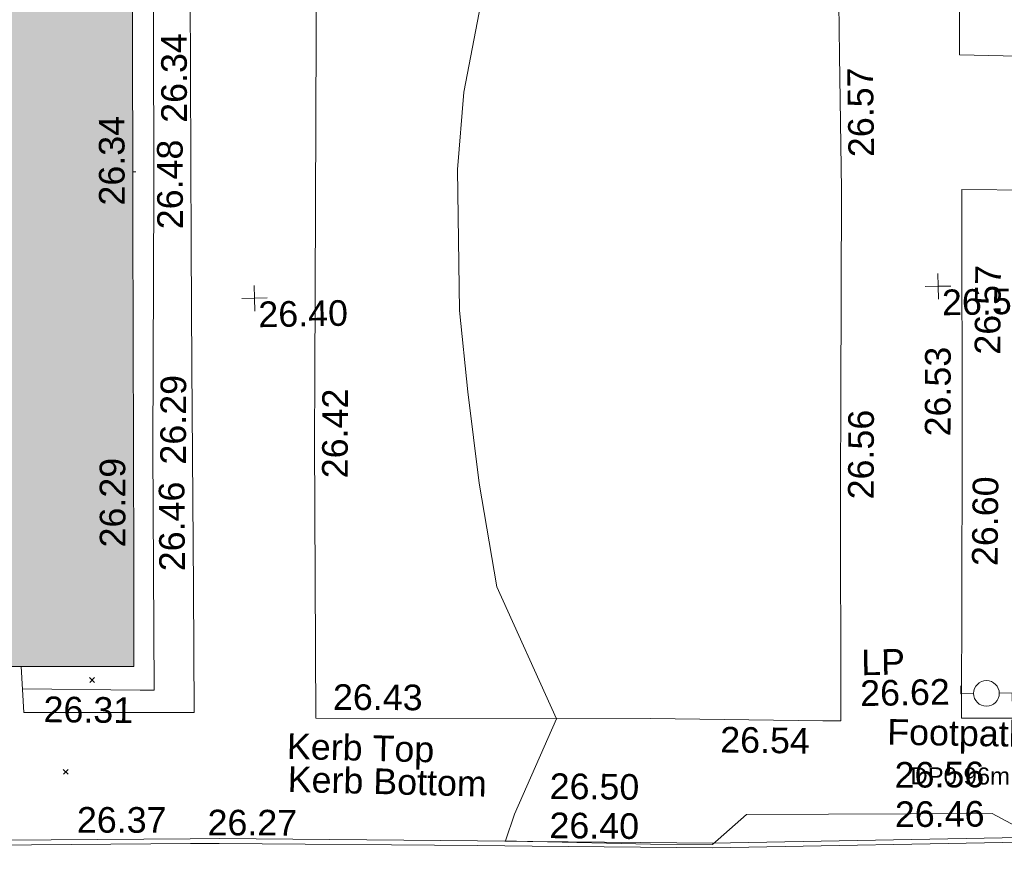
# Model space of a CAD drawing. Header units: millimetres. Extents: x -290717 to 520720, y -88450 to 287762.
# Tile 236 of 256: x 54517 to 68918, y -2602 to 9662. Entities that reach past the tile are written whole.
import ezdxf

# ---------------------------------------------------------------- set-up
doc = ezdxf.new("R2010")
doc.units = ezdxf.units.MM
doc.linetypes.add('IMPORT-UG_ELEC_LV_QLB2 _2_', pattern=[2700, 1500, -300.0000000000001, 0, -250, 150, -300.0000000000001, 0, -200])
doc.linetypes.add('IMPORT-UG_ELEC_STREET LIGHTING_QLB2 _2_', pattern=[2700, 1500, -300.0000000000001, 0, -250, 150, -300.0000000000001, 0, -200])
for name, color, linetype, lineweight, true_color in [('00_TOPO_FURN_LAMP_POST', 7, 'Continuous', 9, 0x666666), ('00_TOPO_LEVEL_FLOOR', 7, 'Continuous', 9, 0x666666), ('00_UAV_BUILDING_OUTLINE', 5, 'Continuous', 9, 0x0000ff), ('00_UAV_CONCRETE', 9, 'Continuous', 9, 0x808080), ('00_UAV_FOOTPATH', 7, 'Continuous', 9, 0xa50000), ('00_UAV_FURN_LAMP_POST', 7, 'Continuous', 9, 0xa50000), ('00_UAV_KERB_BOTTOM', 1, 'Continuous', 9, 0xff0000), ('00_UAV_KERB_TOP', 7, 'Continuous', 9, 0xa500a5), ('00_UAV_LEVEL_SPOT', 7, 'Continuous', 9, 0x666666), ('00_UAV_PARKING', 4, 'Continuous', 9, 0x00ffff), ('01_DTM_CONTOUR_MNR', 7, 'Continuous', 9, 0xa5a552), ('12333-PUM-2D-U-0001-C01 - Rev2_REVIT IMPORT_dwg', 7, 'Continuous', 9, 0x767676), ('A_RHA_Line', 7, 'Continuous', 9, 0x00a600), ('PUM-ELECTRIC-LV-QLB2', 1, 'IMPORT-UG_ELEC_LV_QLB2 _2_', 9, 0xff0000)]:
    doc.layers.add(name, color=color, linetype=linetype, lineweight=lineweight, true_color=true_color)
for name, color, linetype, lineweight in [('00_UAV_SURFACE', 7, 'Continuous', 9), ('A_RHA_Detail', 7, 'Continuous', 9), ('GEN-TEXT', 7, 'Continuous', 9)]:
    doc.layers.add(name, color=color, linetype=linetype, lineweight=lineweight)
doc.styles.add('Arial_1', font='arial.ttf', dxfattribs={"height": 250})
doc.styles.add('Swis721 Lt BT_2', font='swissl.ttf', dxfattribs={"height": 375})

# ---------------------------------------------------------------- blocks, each defined once
blk = doc.blocks.new('12333-PUM-2D-U-0001-C01 - Rev2_REVIT IMPORT_dwg_MSL_Lamp_Post_SYM-2077240-Site Location Plan Existing')
at = {"layer": '00_TOPO_FURN_LAMP_POST', "color": 254, "true_color": 0xcccccc, "flags": 128}
for points in [[(-500.1060478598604, 0), (-1000.212095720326, 0), (-1000.212095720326, 316.7338303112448)], [(500.1060478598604, 0), (1000.21209571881, 0), (1000.21209571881, -316.7338303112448)]]:
    blk.add_lwpolyline(points, dxfattribs=at)
at = {"layer": '00_TOPO_FURN_LAMP_POST', "color": 254, "true_color": 0xcccccc}
blk.add_circle((0, 0), 500.1060478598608, dxfattribs=at)
blk = doc.blocks.new('12333-PUM-2D-U-0001-C01 - Rev2_REVIT IMPORT_dwg_MSL_FLlvl_SYM-V151-Site Location Plan Existing')
at = {"layer": '00_TOPO_LEVEL_FLOOR', "color": 254, "true_color": 0xcccccc}
blk.add_line((38.92611017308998, 0), (29.74710614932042, 0), dxfattribs=at)
blk = doc.blocks.new('12333-PUM-2D-U-0001-C01 - Rev2_REVIT IMPORT_dwg_UAV-2077255-Site Location Plan Existing')
at = {"layer": '00_UAV_LEVEL_SPOT', "color": 254, "true_color": 0xcccccc, "flags": 128}
for points in [[(500.0000000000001, 0), (0, 0), (0, 500.0000000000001)], [(0, -500.0000000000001), (0, 0), (-500.0000000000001, 0)]]:
    blk.add_lwpolyline(points, dxfattribs=at)
blk = doc.blocks.new('12333-PUM-2D-U-0001-C01 - Rev2_REVIT IMPORT_dwg_MGS62954_T2_Galway_ITM_3d_Rev1-2077680-Site Location Plan Existing')
at = {"layer": '00_UAV_CONCRETE', "color": 254, "true_color": 0xcccccc, "flags": 128}
for points in [[(533956493.1907822, 725554673.9320065), (533956520.6665001, 725553999.2555), (533959013.6665001, 725553955.2555001), (533959031.6478056, 725555775.3232448), (533959063.6665001, 725559016.2555001), (533959087.8507637, 725560774.8975872), (533959156.6026078, 725565774.4248832), (533959166.6665, 725566506.2555001)], [(533960967.6665001, 725563844.2555001), (533960862.5970775, 725558845.472652), (533960842.6665, 725557897.2555), (533960788.7306634, 725553846.0748692), (533960788.6665002, 725553841.2555001), (533965682.6665001, 725553755.2555001)]]:
    blk.add_lwpolyline(points, dxfattribs=at)
at = {"layer": '00_UAV_FOOTPATH', "color": 254, "true_color": 0xcccccc, "flags": 128}
for points in [[(533993072.2696593, 725572130.5538216), (533993074.1980001, 725572191.7465001), (533990590.1980001, 725572224.7465001), (533988136.501625, 725572288.9442148), (533987303.1980001, 725572310.7465), (533984262.1980003, 725572356.7465), (533983137.4971415, 725572374.2274361), (533980273.1980001, 725572418.7465001), (533978138.7141422, 725572462.465511), (533976416.1980001, 725572497.7464999), (533973481.198, 725572551.7465), (533973139.8394304, 725572554.7489772), (533970525.1980001, 725572577.7465), (533970459.0884669, 725570195.6251341), (533970457.6065001, 725570142.2255), (533970435.6065001, 725566525.2255), (533970407.7541479, 725565196.3306977), (533970369.6065, 725563376.2255001), (533971434.7722311, 725563333.7341017)], [(533971400.444434, 725561383.1075016), (533970370.6065001, 725561408.2255), (533970309.6065, 725557579.2255001), (533970306.817664, 725557439.7836987), (533970231.6065, 725553679.2255001), (533971469.8426918, 725553655.3132201), (533974610.9510002, 725553594.6535001), (533976468.5137535, 725553568.1596214), (533978957.9510003, 725553532.6535002), (533981467.891654, 725553490.0590492), (533982964.9510001, 725553464.6535001), (533986467.111553, 725553404.2714217), (533987594.1188401, 725553384.8402616)]]:
    blk.add_lwpolyline(points, dxfattribs=at)
at = {"layer": '00_UAV_KERB_BOTTOM', "color": 254, "true_color": 0xcccccc, "flags": 128}
for points in [[(533953924.1211041, 725552094.3801457), (533954848.0902098, 725552081.8644041), (533958923.8042533, 725552041.9597719), (533959342.09021, 725552037.8644042), (533963119.09021, 725551938.8644042), (533963920.3958126, 725551916.7353251), (533966559.0902098, 725551843.8644042)], [(533966559.0902098, 725551843.8644042), (533971328.9510002, 725551848.6535001), (533971559.0531642, 725551845.8850633), (533974902.951, 725551805.6535001), (533976558.3206108, 725551768.3843907), (533978439.2368509, 725551726.0373083)]]:
    blk.add_lwpolyline(points, dxfattribs=at)
at = {"layer": '00_UAV_KERB_TOP', "color": 254, "true_color": 0xcccccc, "flags": 128}
for points in [[(533953923.3615538, 725552164.3968555), (533954848.906929, 725552151.8597629), (533958923.0446309, 725552111.9705642), (533959343.3500372, 725552107.8554244), (533963120.9734919, 725552008.8390831), (533963919.6375794, 725551986.7829528), (533966561.0226127, 725551913.8377264)], [(533966559.0199275, 725551913.8643688), (533971329.3369418, 725551918.6539229), (533971558.9829232, 725551915.8909748), (533974904.1598925, 725551875.6440216), (533976558.2506294, 725551838.403705), (533978445.984866, 725551795.9031217)]]:
    blk.add_lwpolyline(points, dxfattribs=at)
at = {"layer": '00_UAV_PARKING', "color": 254, "true_color": 0xcccccc, "flags": 128}
for points in [[(533960967.6665001, 725563844.2555001), (533961082.5783217, 725568842.837552), (533961141.7295001, 725571415.8715), (533958715.8780045, 725571456.1563985), (533958371.7295001, 725571461.8715), (533953716.7662603, 725571548.9706043)], [(533968621.6065, 725564551.2255), (533968617.9209326, 725563405.014047), (533968611.6065, 725561441.2255), (533968549.087288, 725558406.265081), (533968521.6065, 725557072.2255), (533968465.6065001, 725553669.2255002), (533968203.7158793, 725553677.3214166), (533965682.6664901, 725553755.2555003)]]:
    blk.add_lwpolyline(points, dxfattribs=at)
at = {"layer": '00_UAV_SURFACE', "color": 254, "true_color": 0xcccccc, "flags": 128}
blk.add_lwpolyline([(533958704.1980001, 725569084.7465), (533958621.198, 725565667.7465001), (533958595.8954318, 725564086.530612), (533958556.1980001, 725561605.7465), (533958501.6303162, 725559087.6475219), (533958474.1980001, 725557821.7465001), (533958434.6065, 725554293.2255001), (533958229.8860841, 725554299.1025137), (533956506.4405773, 725554348.5783428)], dxfattribs=at)
at = {"layer": '01_DTM_CONTOUR_MNR', "color": 254, "true_color": 0xcccccc, "flags": 128}
blk.add_lwpolyline([(533971330.0000001, 725551899.0000002), (533970657.4432673, 725552277.9906482), (533967064.7013346, 725552323.5620118), (533966560.0000002, 725551892.5000001), (533965653.6235529, 725551913.4594522), (533963930.7287583, 725551984.8986928), (533963851.4986189, 725551985.1542358), (533963530.0000001, 725552000.0000001), (533963672.5321205, 725552387.7075045), (533964310.0000002, 725553770), (533963471.847886, 725555717.5345458), (533963237.3393739, 725557238.892339), (533963094.2061797, 725558576.0328965), (533962992.6493005, 725559768.8924181), (533963002.981958, 725561830.5207238), (533963114.0716934, 725562960.0630625), (533963386.6357023, 725564245.1007825)], dxfattribs=at)
for name, p, xscale, yscale, zscale in [('12333-PUM-2D-U-0001-C01 - Rev2_REVIT IMPORT_dwg_MSL_FLlvl_SYM-V151-Site Location Plan Existing', (533958105.6665001, 725561876.2555001), 4.94, 4.94, 4.94), ('12333-PUM-2D-U-0001-C01 - Rev2_REVIT IMPORT_dwg_UAV-2077255-Site Location Plan Existing', (533960000.0000001, 725560000.0000001), 0.375, 0.375, 0.375), ('12333-PUM-2D-U-0001-C01 - Rev2_REVIT IMPORT_dwg_UAV-2077255-Site Location Plan Existing', (533970000, 725560000.0000001), 0.375, 0.375, 0.375), ('12333-PUM-2D-U-0001-C01 - Rev2_REVIT IMPORT_dwg_MSL_Lamp_Post_SYM-2077240-Site Location Plan Existing', (533970602.6065001, 725554034.2255), 0.375, 0.375, 0.375)]:
    blk.add_blockref(name, p, dxfattribs=dict(xscale=xscale, yscale=yscale, zscale=zscale))
at = {"layer": '00_UAV_BUILDING_OUTLINE', "color": 251, "true_color": 0x666666, "char_height": 375, "width": 1495.902363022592, "attachment_point": 1, "line_spacing_factor": 1.005061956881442, "style": 'Swis721 Lt BT_2'}
for s, insert, rotation in [('26.34', (533957750.0150381, 725561393.4181601), 89.1319485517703), ('26.29', (533957674.2699117, 725556394.2398202), 89.13194854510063)]:
    blk.add_mtext(s, dxfattribs=dict(at, insert=insert, rotation=rotation))
at = {"layer": '00_UAV_CONCRETE', "color": 251, "true_color": 0x666666, "char_height": 375, "width": 1495.902363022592, "attachment_point": 1, "line_spacing_factor": 1.005061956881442, "style": 'Swis721 Lt BT_2'}
for s, insert, rotation in [('26.48', (533958596.1055676, 725561031.683542), 89.21213706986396), ('26.42', (533960941.1880863, 725557350.1536148), 88.81863015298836), ('26.46', (533958538.9121112, 725556030.2034128), 89.43396645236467), ('26.43', (533961049.767356, 725554335.5768708), 358.7157324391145)]:
    blk.add_mtext(s, dxfattribs=dict(at, insert=insert, rotation=rotation))
at = {"layer": '00_UAV_FOOTPATH', "color": 251, "true_color": 0x666666, "char_height": 375, "attachment_point": 1, "line_spacing_factor": 1.005061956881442, "style": 'Swis721 Lt BT_2'}
for s, insert, width, rotation in [('26.53', (533969767.3209303, 725557808.8434911), 1495.902363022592, 88.85423716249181), ('Footpath', (533969148.2096162, 725553684.8956999), 2436.183848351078, 358.10472740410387)]:
    blk.add_mtext(s, dxfattribs=dict(at, insert=insert, width=width, rotation=rotation))
at = {"layer": '00_UAV_FURN_LAMP_POST', "color": 251, "true_color": 0x666666, "char_height": 375, "attachment_point": 1, "line_spacing_factor": 1.005061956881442, "style": 'Swis721 Lt BT_2'}
for s, insert, width in [('LP', (533968778.2470512, 725554706.5886748), 707.5855621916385), ('26.62', (533968755.7035397, 725554256.0265764), 1495.902363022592)]:
    blk.add_mtext(s, dxfattribs=dict(at, insert=insert, width=width))
at = {"layer": '00_UAV_KERB_BOTTOM', "color": 251, "true_color": 0x666666, "char_height": 375, "attachment_point": 1, "line_spacing_factor": 1.005061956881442, "style": 'Swis721 Lt BT_2'}
for s, insert, width, rotation in [('Kerb Bottom', (533960371.2345119, 725553147.3375716), 3414.456504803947, 357.6424013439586), ('26.27', (533959183.3332466, 725552532.2628067), 1495.902363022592, 358.8920628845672), ('26.40', (533964183.9717215, 725552404.8747569), 1495.902363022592, 358.41810582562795), ('26.46', (533969235.1531296, 725552478.0608766), 1495.902363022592, 359.31068840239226)]:
    blk.add_mtext(s, dxfattribs=dict(at, insert=insert, width=width, rotation=rotation))
at = {"layer": '00_UAV_KERB_TOP', "color": 251, "true_color": 0x666666, "char_height": 375, "attachment_point": 1, "line_spacing_factor": 1.005061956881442, "style": 'Swis721 Lt BT_2'}
for s, insert, width, rotation in [('Kerb Top', (533960367.9388013, 725553630.0612335), 2493.170605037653, 357.6424013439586), ('26.50', (533964197.1036796, 725552977.8935171), 1495.902363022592, 358.41810582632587), ('26.56', (533969241.1631242, 725553053.4333493), 1495.902363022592, 359.3106883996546), ('26.37', (533957273.7530124, 725552605.4266524), 1495.902363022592, 358.8939624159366)]:
    blk.add_mtext(s, dxfattribs=dict(at, insert=insert, width=width, rotation=rotation))
at = {"layer": '00_UAV_LEVEL_SPOT', "char_height": 375, "width": 1495.902363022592, "attachment_point": 1, "line_spacing_factor": 1.005061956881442, "style": 'Swis721 Lt BT_2'}
for s, insert in [('26.40', (533960051.8765643, 725559949.1441547)), ('26.56', (533970051.8765643, 725559949.1441547))]:
    blk.add_mtext(s, dxfattribs=dict(at, insert=insert))
at = {"layer": '00_UAV_PARKING', "color": 251, "true_color": 0x666666, "char_height": 375, "width": 1495.902363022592, "attachment_point": 1, "line_spacing_factor": 1.005061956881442, "style": 'Swis721 Lt BT_2'}
for s, insert, rotation in [('26.57', (533968722.5133133, 725561908.4887401), 89.81576983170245), ('26.56', (533968627.6325862, 725556907.1298479), 88.8198922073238), ('26.54', (533966703.8507396, 725553614.231218), 358.2293593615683)]:
    blk.add_mtext(s, dxfattribs=dict(at, insert=insert, rotation=rotation))
at = {"layer": '00_UAV_SURFACE', "color": 251, "true_color": 0x666666, "char_height": 375, "width": 1495.902363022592, "attachment_point": 1, "line_spacing_factor": 1.005061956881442, "style": 'Swis721 Lt BT_2'}
for s, insert, rotation in [('26.34', (533958681.3301455, 725562587.7722192), 89.08323293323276), ('26.57', (533970515.1277288, 725558992.0163244), 88.52777434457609), ('26.29', (533958578.6376326, 725557591.4833744), 88.75858384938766), ('26.60', (533970422.0295248, 725555902.1981813), 88.41628090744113), ('26.31', (533956815.6681192, 725554230.2523249), 358.3556324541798)]:
    blk.add_mtext(s, dxfattribs=dict(at, insert=insert, rotation=rotation))
blk = doc.blocks.new('12333-PUM-2D-U-0001-C01 - Rev2_REVIT IMPORT_dwg-1620468-Site Location Plan Existing')
at = {"layer": 'GEN-TEXT', "color": 253, "true_color": 0xaaaaaa}
for p, q in [((316411.9948138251, -61431.71151774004), (316482.7054919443, -61361.00083962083)), ((316482.7054919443, -61431.71151774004), (316411.9948138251, -61361.00083962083)), ((316003.994813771, -62766.71151770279), (316074.7054918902, -62696.00083958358)), ((316074.7054918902, -62766.71151770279), (316003.994813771, -62696.00083958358))]:
    blk.add_line(p, q, dxfattribs=at)
blk.add_blockref('12333-PUM-2D-U-0001-C01 - Rev2_REVIT IMPORT_dwg_MGS62954_T2_Galway_ITM_3d_Rev1-2077680-Site Location Plan Existing', (-533641079.6498471, -725615854.3561786))
at = {"layer": 'PUM-ELECTRIC-LV-QLB2', "insert": (329809.2200252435, -62908.99212984), "char_height": 250, "width": 3379.071464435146, "attachment_point": 2, "rotation": 358.836994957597, "line_spacing_factor": 0.9417779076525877, "style": 'Arial_1'}
blk.add_mtext('DP0.96m UTSmm', dxfattribs=at)

msp = doc.modelspace()

# ---------------------------------------------------------------- hatches: boundary and pattern name
at = {"layer": 'A_RHA_Detail', "true_color": 0xc0c0c0}
h = msp.add_hatch(color=9, dxfattribs=at)
h.paths.add_polyline_path([(-80880.60083898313, -68502.79057078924), (-80400.86592458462, -68483.4150911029), (-80400.86592458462, -62984.64684182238), (-24474.85765180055, -63009.32043784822), (-24456.14471274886, -50840.30023854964), (-36622.55041054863, -50831.65104346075), (-36622.5504104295, -44228.57792609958), (-50959.05265825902, -44213.68205212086), (-50959.05265825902, -42573.78171509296), (-54563.93258049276, -42571.21897729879), (-54565.69773355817, -45054.17447471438), (-92408.82109324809, -45027.27149617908), (-92411.78875845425, -49201.74309219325), (-100061.9988811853, -49201.74309219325), (-100052.221444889, -64852.82557835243), (-86120.90825231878, -64852.82557835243), (-86092.16626519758, -62957.90041523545), (-84861.10047611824, -62957.90041520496), (-84854.79054275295, -68240.10973718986), (-80870.60226895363, -68240.10973718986)])
h.paths.add_polyline_path([(-137238.9269955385, -68461.93840922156), (-132719.7426408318, -68433.06336920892), (-132847.0731201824, -62850.0428228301), (-130454.6837966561, -62916.63108081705), (-130498.2830220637, -61355.8539363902), (-117581.136331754, -61423.42893434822), (-117492.3908565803, -49183.91309186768), (-125136.5200282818, -49178.47881939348), (-125133.5727033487, -45032.61887132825), (-163007.1824077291, -45005.69421944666), (-163007.1824077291, -44090.29634113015), (-163123.8521375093, -44090.21339942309), (-163122.6389897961, -42383.751842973), (-166563.8543420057, -42383.75184295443), (-166565.0349082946, -44044.3982420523), (-193158.4656786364, -44025.49275802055), (-193195.152889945, -62863.6565097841), (-137269.7106414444, -62916.63108078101), (-137254.3708868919, -65679.90523788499)])
h.paths.add_polyline_path([(120310.9497607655, -32334.2823016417), (120312.4652266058, -31610.73011961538), (133451.2244789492, -31638.24899384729), (133469.2230092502, -19717.98315777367), (121295.7536929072, -19692.48606427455), (121319.8434528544, -8190.941560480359), (112277.0825929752, -8172.001674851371), (112263.1769726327, -14811.12345451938), (78285.85310969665, -14739.95861435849), (78292.82277619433, -8167.077575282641), (76545.55099677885, -8163.40371230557), (69355.76844230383, -8152.931592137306), (69353.66597202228, -9156.746357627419), (68372.60878942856, -9154.691552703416), (68372.60878942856, -13705.52853212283), (69333.72334743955, -13707.54156767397), (69325.07112544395, -16249.53369225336), (66623.4489111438, -16249.53369225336), (66619.79243932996, -17995.29925522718), (65989.07757491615, -17995.29925522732), (65985.44262769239, -19730.78799479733), (57152.23993372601, -19712.28702423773), (57127.42535098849, -31559.89461998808), (70277.87165423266, -31587.43801817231), (70277.87165428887, -32271.74147154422), (78263.96947906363, -32285.12944888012), (78266.62669288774, -31019.79372153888), (112335.8856506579, -31091.15111856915), (112335.8856506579, -32317.57330550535), (119781.4233959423, -32333.17321910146)])
h.paths.add_polyline_path([(7503.71740934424, -1791.43926322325), (15482.43097389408, -674.0213230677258), (15484.0826184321, 148.1327206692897), (56188.28042539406, 205.5276654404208), (56155.8432600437, 14338.31663138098), (18016.62665932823, 14236.4814953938), (17967.9025208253, 34313.18372075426), (21727.10644861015, 34324.06926249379), (21708.9097307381, 40608.10218319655), (18009.66447156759, 40608.10218325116), (17995.54603703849, 45483.75063445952), (9770.084212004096, 45420.63294734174), (3966.216019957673, 45443.14492469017), (3984.771235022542, 14176.56786831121), (1023.062455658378, 14176.56786840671), (-276.5134647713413, 14190.52623465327), (-231.6790044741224, 5976.811441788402), (-226.4491536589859, 193.7444677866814), (1220.250839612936, 179.5999159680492), (7477.609307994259, 143.2867556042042), (7488.638446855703, -674.0213230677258)])
h.paths.add_polyline_path([(77755.59663317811, 53.47451145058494), (77729.51881611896, 1699.844979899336), (94464.47132486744, 1659.976083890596), (94606.37913471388, 17991.39023626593), (88810.41901146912, 18015.03260816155), (88799.89418497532, 14436.74271609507), (69413.88950349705, 14457.87738898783), (69377.35724448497, 99.62816357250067), (70760.85642036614, 92.0068082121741)])
h.paths.add_polyline_path([(61252.12079698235, 46453.95617369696), (105774.7348988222, 46472.68783510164), (105768.2642197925, 61852.61234310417), (92285.13876306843, 61852.61234310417), (92308.59670397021, 65784.30757142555), (96107.46680002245, 65767.6044524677), (96059.6808111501, 75209.20847378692), (101084.8427276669, 75071.88872768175), (104988.0046543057, 74765.36560410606), (108403.6894220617, 74363.84089439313), (112009.2703903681, 73787.25420864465), (115645.3524814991, 73049.69667210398), (116890.8108050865, 72761.69136255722), (120208.9929832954, 71893.18353872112), (120865.241739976, 71703.68487155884), (124135.6329505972, 70669.67317909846), (127435.6253142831, 69480.50055823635), (127820.4368655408, 69394.93141813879), (128274.3081769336, 69331.69585757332), (128731.879114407, 69306.66104520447), (129189.9401456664, 69320.00258265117), (129645.2782985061, 69371.62688830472), (130094.6997111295, 69461.17185607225), (130535.0520071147, 69588.00939078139), (130963.2464342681, 69751.2498188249), (131376.279516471, 69949.74812593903), (131771.254123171, 70182.11198906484), (132162.5575600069, 70460.54046602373), (132496.0921582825, 70741.69081117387), (132820.8713676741, 71064.98072578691), (133117.4593294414, 71414.31364276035), (133383.77568926, 71787.23923958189), (133616.5473239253, 72178.53728446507), (133817.1647262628, 72590.54524901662), (133982.6025969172, 73017.89547517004), (134111.7005086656, 73457.59040804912), (134203.5529320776, 73906.545904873), (134257.5155882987, 74361.61286220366), (134272.5462649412, 74819.59931534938), (134250.5259874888, 75277.29281749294), (134189.6227572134, 75731.48297750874), (134090.9274700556, 76178.98397761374), (133955.1324028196, 76616.65691996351), (133783.1900598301, 77041.4318434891), (133576.3064937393, 77450.3292564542), (133335.9328436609, 77840.48103831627), (133063.7551572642, 78209.15055536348), (132761.6825665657, 78553.75185442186), (132431.8338935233, 78871.86780505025), (132076.5227904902, 79161.26705200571), (131698.2415079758, 79419.91966864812), (131299.6434187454, 79646.01139199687), (131093.5942456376, 79746.34209763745), (132146.0467355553, 83110.22226149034), (122787.763295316, 86282.54285521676), (121604.3555410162, 82800.35918872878), (117095.9864226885, 83870.84033788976), (116841.9598400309, 83526.35449576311), (116120.5435466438, 91221.9361197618), (110237.7341284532, 91274.27491024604), (110194.3680786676, 90435.39030217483), (104988.0046543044, 90486.49901569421), (104973.2761846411, 94309.82427956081), (103746.1314668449, 94309.82427962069), (103839.9937121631, 122852.1474272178), (96365.09202303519, 122931.9599471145), (96350.3400238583, 123952.416858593), (104555.5505249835, 123902.1925258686), (104607.3234457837, 120248.5396157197), (125502.5015002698, 120134.193340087), (125662.0200253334, 137657.3796883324), (114479.5865733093, 137699.2256881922), (114382.3062641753, 129149.9458158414), (104644.1590035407, 129187.997507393), (104577.9931702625, 126217.3903165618), (101184.4926405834, 126159.1566967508), (101264.6166812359, 135959.2655565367), (89967.23177303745, 135988.8856164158), (89927.63362986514, 125823.6463181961), (93630.53562299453, 125840.7948842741), (93580.6568888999, 122931.9599471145), (88697.38835373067, 122904.7310127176), (88679.38989541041, 95739.0914377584), (86378.25848993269, 95739.0914377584), (86378.18187189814, 96178.10083375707), (83279.5074328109, 96200.92083330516), (83273.62493422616, 95735.74732136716), (70169.67509616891, 95733.22421950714), (70166.2684274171, 96272.07409350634), (66674.99731291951, 96257.14073659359), (66654.74538556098, 95755.71092140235), (65784.77231076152, 95755.71092140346), (65887.65094981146, 117470.6305650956), (53473.34271625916, 117487.9046429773), (53434.44066306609, 98570.4634906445), (40649.41626913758, 98570.46349066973), (40610.16711556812, 94406.01479082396), (38853.82372865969, 94410.36303444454), (38848.65589191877, 89463.65332732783), (40612.46601909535, 89518.45976927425), (40665.38257359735, 86257.73741131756), (38372.19584673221, 86305.7230928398), (38369.79373532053, 76901.0507917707), (50937.95125076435, 76944.40198877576), (50922.88567283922, 74598.78180893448), (56484.90611318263, 74588.85093774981), (56484.9061131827, 75194.85181998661), (92465.40372273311, 75233.02581663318), (92645.92783659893, 71766.64845097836), (89810.5550181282, 69362.83965827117), (85313.16173971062, 69360.94750424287), (85313.16173971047, 66907.40508090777), (75210.14498260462, 66903.15451592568), (75210.14498260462, 63815.70944554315), (70819.40014306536, 63815.70999204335), (70819.21601502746, 64253.35708063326), (69456.8341568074, 64253.35708063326), (69455.71957374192, 66901.99623168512), (61303.3285675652, 66898.56680686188), (61304.56054652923, 63970.32021231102), (70500.41048205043, 63970.32021223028), (70500.40885431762, 61852.59006210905), (61245.64388480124, 61848.69637492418), (61252.12079698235, 46455.07044720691)])
h.paths.add_polyline_path([(-17153.16561239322, 48569.32684293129), (-17153.16561227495, 60770.38083690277), (-29362.88357762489, 60774.7042869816), (-29362.88357762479, 67399.20394583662), (-43507.25361058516, 67405.01911302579), (-43488.53133082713, 69093.07334179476), (-45766.41866234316, 69109.32868391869), (-45794.34620035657, 67405.01911302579), (-47272.11273197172, 67404.21245453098), (-47272.44887636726, 66454.91798912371), (-86004.56386335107, 66468.6329952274), (-86006.66970790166, 60521.58362724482), (-92662.8772251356, 60521.58362724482), (-92666.53762789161, 50184.35611936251), (-79752.016597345, 50179.78302554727), (-79752.016597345, 48591.49323813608), (-17157.71631240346, 48569.32845421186)])
h.paths.add_polyline_path([(-201056.4185879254, 48628.75479108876), (-138377.9751621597, 48634.64535782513), (-138377.9751621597, 50133.28202330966), (-125467.710581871, 50134.49533928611), (-125468.6909603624, 60566.19036866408), (-132186.8595615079, 60565.86652591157), (-132187.4203588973, 66533.01978768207), (-170643.3098734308, 66805.61809689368), (-170643.3098732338, 67738.78475851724), (-200340.0100486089, 67488.93693767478), (-200348.7175167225, 60827.7802510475), (-201057.5650552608, 60827.71357562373), (-201056.6510294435, 51102.0431337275)])
h.paths.add_polyline_path([(-240051.5126725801, 54769.1949116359), (-239444.4902595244, 54811.10754483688), (-239186.5396225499, 54841.92927608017), (-238764.8191578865, 54940.98166103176), (-238382.4735933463, 55122.46891391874), (-237990.3402229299, 55354.87497237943), (-237269.2031026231, 55936.21514997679), (-237030.2712443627, 56228.66101920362), (-236793.0039600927, 56569.31473977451), (-236554.5880579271, 57004.26389721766), (-236432.7219585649, 57267.46508911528), (-236300.0815274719, 57753.26239002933), (-236250.7285154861, 58017.17885687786), (-236235.6490610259, 58516.21786795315), (-236233.2538430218, 58987.85640057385), (-236213.702979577, 59823.48083772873), (-236363.8287856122, 59820.8603820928), (-236634.0279869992, 60698.06075831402), (-236391.9547756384, 61432.1972634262), (-236225.4740089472, 61435.10319604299), (-236201.6036570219, 62637.68779599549), (-232563.5271750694, 62639.28734435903), (-232563.5271750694, 63049.03842407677), (-232732.1945866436, 63049.15302221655), (-232860.1521278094, 63457.9589027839), (-232731.6068089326, 63914.24862701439), (-232560.8209657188, 63914.24862701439), (-232521.9864006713, 70597.99604498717), (-240628.6947850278, 70598.85496274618), (-240629.7923196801, 72350.98321581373), (-246412.6011213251, 72347.36085937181), (-246412.6011213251, 70616.45923939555), (-254449.5805725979, 70618.60952619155), (-254454.637144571, 70754.06491724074), (-254469.7140363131, 73191.6627625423), (-263883.2532625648, 73267.83063692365), (-263902.4181505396, 68260.74348557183), (-263714.8217520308, 68259.82096576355), (-263552.9672900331, 67819.6543439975), (-263719.0883117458, 67392.20684197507), (-263913.629869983, 67392.20684288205), (-263956.7001914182, 58633.76423459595), (-260181.1963171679, 58611.22607638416), (-260192.3146984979, 56354.25111578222), (-257184.684388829, 56339.46086010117), (-257213.4419958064, 57092.93866025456), (-257338.5163846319, 57093.27331227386), (-257471.0109295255, 57531.7457231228), (-257338.5163845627, 58062.22513700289), (-257203.4956297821, 58064.06881293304), (-257173.5751889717, 58598.54056827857), (-256478.2273617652, 58575.27357918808), (-256478.2273617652, 58788.51859477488), (-256013.0091299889, 58911.92701537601), (-255397.0786589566, 58780.99767608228), (-255397.0786664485, 58595.98242230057), (-243809.8853614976, 58585.92793205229), (-243805.3570672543, 58352.04527760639), (-243740.9394682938, 57884.52572396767), (-243619.083060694, 57421.84877501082), (-243424.3877541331, 56943.65915328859), (-243247.1437899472, 56608.24157716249), (-243003.0710577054, 56249.99021479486), (-242732.2093200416, 55932.75703086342), (-242371.7230179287, 55603.12658814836), (-242141.2551255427, 55424.88676771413), (-241804.9643038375, 55216.88439829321), (-241529.464082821, 55077.02869058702), (-241100.6275144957, 54917.18295005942), (-240836.2134980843, 54840.82833179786), (-240453.4486196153, 54788.6078413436), (-240203.3756532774, 54776.52967577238)])
h.paths.add_polyline_path([(40276.69022620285, 59895.3641775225), (40328.62676026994, 69196.9439153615), (36588.99968782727, 69217.82459101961), (36619.46637569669, 74674.25962431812), (32264.36460075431, 74687.02318924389), (32233.48293864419, 69156.26826309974), (11916.69390488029, 69269.70959690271), (11966.66200108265, 78218.75165977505), (29087.50901742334, 78123.15526811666), (29143.44567202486, 88141.13700481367), (15719.34879623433, 88216.09212957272), (15732.60379610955, 90589.99788900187), (4594.294101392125, 90652.19003492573), (4525.129359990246, 78265.12250452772), (10096.76365550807, 78234.01258734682), (10077.43887221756, 74773.03821913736), (4547.641142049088, 74803.91453678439), (4465.579974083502, 60107.16002351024), (19125.89094757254, 60025.30234268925), (19139.86249371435, 62527.53804648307), (31738.59196305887, 62457.19146407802), (31724.55430855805, 59943.11609818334), (38369.79364222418, 59906.01157297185)])
h.paths.add_polyline_path([(-246083.0241259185, 72334.29150213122), (-246083.0594797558, 72334.30275087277), (-246208.2905500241, 72334.29150213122)])
h.paths.add_polyline_path([(-114575.3004830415, 112178.0758696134), (-114575.3246436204, 112178.0758696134), (-114707.2752166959, 115801.5811617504)])
h.paths.add_polyline_path([(-154699.9178766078, 101760.4080976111), (-114382.0503338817, 101776.0542915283), (-114382.0503338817, 106926.936016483), (-113755.641395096, 106927.1791078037), (-113757.5507412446, 111847.2721532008), (-114431.6837526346, 111847.2721532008), (-114431.8098651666, 112178.075869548), (-114575.3004830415, 112178.0758696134), (-114578.9984943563, 121707.2390834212), (-123056.9849702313, 121707.2390834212), (-123068.8201032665, 156452.7036899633), (-119381.2340625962, 156454.1347343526), (-119381.2340625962, 160165.8603541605), (-115501.031452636, 160167.3661472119), (-115503.3750945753, 166206.5793118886), (-132411.7987151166, 166599.6604729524), (-132411.8243306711, 166665.6603411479), (-135275.0124468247, 166664.5489553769), (-135275.0124468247, 166628.1883102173), (-135911.3205077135, 166628.1944503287), (-135911.3479256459, 166352.1604668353), (-152521.1633846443, 166345.7145607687), (-152518.3680955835, 159142.6836790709), (-150699.3133726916, 159117.9265656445), (-150755.6690356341, 122560.6912032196), (-151059.2005266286, 122560.6912032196), (-151061.0981347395, 121302.4374931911), (-154138.3148337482, 121372.6012653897), (-154138.3148337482, 121865.183451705), (-154704.3888425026, 121867.2611370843), (-154688.5451973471, 119352.3937021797), (-154745.5933227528, 119352.3715636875), (-154745.5763474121, 118722.1532660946), (-160794.1544526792, 118748.744283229), (-160794.1544527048, 119410.5425977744), (-163852.1622693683, 119422.408321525), (-163855.0715294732, 118762.2003111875), (-167568.6765459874, 118778.5256058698), (-166634.6619849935, 124395.1277019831), (-166843.6206842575, 124471.2090400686), (-167568.6765459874, 124707.6250904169), (-168028.2173235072, 124841.3808643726), (-168630.5006276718, 124991.3056740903), (-169238.2056070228, 125117.4693074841), (-169850.3952285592, 125219.6772877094), (-170466.1255403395, 125297.7720169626), (-171089.1102599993, 125351.8553033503), (-171704.4065937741, 125381.1774254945), (-172325.0479971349, 125386.3595015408), (-172782.2248668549, 125374.5832363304), (-173401.7764236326, 125337.4554476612), (-174019.3926983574, 125276.0328036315), (-174634.1213722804, 125190.4100127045), (-175245.0145766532, 125080.7190996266), (-176047.1958093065, 124895.7675261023), (-176665.4852587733, 124724.7228134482), (-177045.3001228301, 124609.1129151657), (-177631.5127793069, 124405.2077276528), (-176665.4852586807, 118818.5158793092), (-177558.9402083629, 118822.4435769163), (-177662.2853368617, 125263.4341236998), (-176365.3912352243, 126542.9270807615), (-159462.2970490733, 126319.9103917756), (-157057.7396790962, 128609.0850976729), (-157060.6673204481, 136153.1661957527), (-158638.8016610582, 137740.2441626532), (-159352.3735831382, 137740.2441626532), (-161634.4140635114, 140201.1078539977), (-168727.9404946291, 140256.8191147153), (-171035.0401162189, 137942.884730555), (-174184.1459014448, 137942.884730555), (-176460.1168228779, 140292.2858551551), (-177341.68569345, 140292.285855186), (-177341.7114445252, 140358.4281613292), (-183428.5803825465, 140356.0660244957), (-185921.6385984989, 137917.4639097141), (-185921.6385985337, 131757.309115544), (-186906.8767412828, 131756.9267734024), (-187725.3914540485, 130809.9989183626), (-187724.0588902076, 127376.1828149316), (-186481.0281350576, 126304.557648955), (-186479.4846755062, 122327.2959175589), (-185176.2828158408, 121059.4673825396), (-180304.1129154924, 121059.4673825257), (-180304.1136492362, 118802.0484409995), (-193555.3706955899, 118802.0484409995), (-193555.3686998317, 133117.8341649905), (-192593.6442938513, 133118.2073819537), (-192593.6442938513, 134200.8158367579), (-192224.6284783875, 134200.9592041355), (-192225.5653014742, 136615.0101267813), (-192595.0012461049, 136615.0101267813), (-192595.4357332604, 137734.4745166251), (-193589.2709668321, 137734.4746851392), (-193589.2685988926, 147474.5705834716), (-193163.2062206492, 147492.8644728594), (-192606.8095195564, 147551.4951472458), (-192359.9383250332, 147589.5931622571), (-192199.8207947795, 147616.5827293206), (-191882.7548926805, 147682.9245600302), (-191568.5380071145, 147761.6632019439), (-191020.2573150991, 147932.4221712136), (-190950.5841382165, 147955.8263236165), (-190647.7999969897, 148070.951423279), (-190349.769078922, 148197.8750093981), (-190056.9509284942, 148336.4013817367), (-189769.7970512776, 148486.316942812), (-189375.4954991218, 148717.2624196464), (-189132.9060261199, 148873.2749095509), (-188867.5421091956, 149059.0543930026), (-188609.6764469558, 149255.1087866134), (-188354.9814056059, 149465.3525772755), (-188079.6339208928, 149713.8792482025), (-187884.9836199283, 149901.8220103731), (-187538.2510284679, 150274.4802367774), (-187446.2998447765, 150378.396083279), (-187241.3270201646, 150629.2310214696), (-187046.3599558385, 150887.9197697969), (-186861.699277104, 151154.0634500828), (-186546.1373636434, 151669.8298752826), (-186524.4196769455, 151707.063245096), (-163675.289831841, 151669.8298752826), (-163687.5843044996, 148134.0767945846), (-157303.6541541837, 148136.4921063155), (-157303.6541541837, 155759.9150161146), (-157557.4317586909, 155765.0384228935), (-157555.9168973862, 166678.0466575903), (-187009.2021991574, 166699.7464767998), (-187013.0952111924, 162054.4009359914), (-188707.1775469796, 162044.5925187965), (-188705.9961893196, 155021.5333641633), (-188737.9999316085, 154650.5326603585), (-188799.0133970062, 154283.1866125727), (-188857.2045401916, 154035.4341107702), (-188966.1106131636, 153679.3368924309), (-189102.6200311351, 153332.8820747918), (-189265.8911677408, 152998.2056672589), (-189454.9174010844, 152677.3710606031), (-189645.2484685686, 152421.322012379), (-189916.9563410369, 152104.2450531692), (-190212.7041973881, 151809.4634871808), (-190530.6686598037, 151538.7947475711), (-190868.889367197, 151293.9075915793), (-191225.2810786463, 151076.3118324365), (-191597.6465194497, 150887.3490190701), (-192092.8415776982, 150682.5621956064), (-192485.2937347, 150569.6612301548), (-192903.8930807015, 150482.2408890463), (-193187.215491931, 150440.8868273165), (-193594.1866364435, 150407.1257787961), (-193594.5953882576, 151459.989522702), (-205369.2399268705, 151455.4201248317), (-205354.452352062, 113350.0822379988), (-207187.1580384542, 113349.3709450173), (-207184.3024929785, 105991.0636522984), (-205312.8709512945, 105991.0636522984), (-205311.2365670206, 101769.6553082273), (-175488.645120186, 101781.2285901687), (-175488.645120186, 110889.6985621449), (-154703.462766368, 110897.5679794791), (-154700.5193329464, 103310.2697088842)])
h.paths.add_polyline_path([(193735.9435692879, 113047.8274775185), (208865.0938716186, 114991.026643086), (208976.1154122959, 114126.6471161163), (216447.8967330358, 115086.3281915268), (216038.7305308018, 118271.970241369), (232648.5073383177, 120405.3421627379), (233425.9936153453, 114352.0734369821), (240632.2017567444, 115277.6440986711), (239854.8412683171, 121329.9334728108), (256406.8682407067, 123455.8879629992), (257091.7572256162, 118089.1198988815), (264572.287122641, 119040.8180953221), (261877.8350554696, 138524.7609215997), (259178.7147038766, 138221.6086023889), (259197.3483654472, 137439.0084132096), (254686.1480587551, 136897.0007613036), (255412.6810205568, 131314.8303174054), (240852.7447965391, 129522.4514055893), (239771.0426540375, 137918.8519126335), (240649.582243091, 138010.1984551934), (240062.3063116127, 142776.6750342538), (239165.7694641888, 142685.0143484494), (237630.9646614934, 151018.3171733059), (266172.8791088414, 154560.7889781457), (271297.187694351, 142612.4006970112), (276531.7397502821, 144861.0987145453), (274941.5029779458, 148527.903728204), (302074.530765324, 160134.9084326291), (300215.9323773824, 164320.1841173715), (301528.161327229, 164907.0997990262), (300405.1237791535, 167477.8916353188), (299016.6944531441, 166945.7181825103), (295626.7488506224, 174518.7544287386), (294333.0289184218, 177537.1551681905), (287288.847594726, 174518.7544287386), (289427.6893504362, 169661.0163464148), (272956.7816584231, 162557.1203578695), (271943.2187786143, 164897.4305293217), (267016.3118217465, 162764.0369715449), (268502.3094164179, 159357.043014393), (265200.4029571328, 157946.4096681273), (226856.4166955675, 153146.7821791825), (227510.3041274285, 148852.0205335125), (228280.9873164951, 141179.0007484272), (227302.3544112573, 141050.2812999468), (227895.3788231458, 136433.1758633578), (228748.5501749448, 136523.8855003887), (229602.307730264, 128023.7667641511), (217691.2359889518, 126493.8999679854), (217642.3600127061, 126874.4332670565), (215138.5007311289, 126552.8357430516), (215194.9980427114, 126112.9650749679), (215015.6132225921, 126089.9247571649), (214840.967257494, 127449.6644606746), (192258.7012018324, 124549.1816390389), (193486.3576426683, 114991.026643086)])
h.paths.add_polyline_path([(-78076.24179098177, 117605.518872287), (-78076.23951907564, 117610.0871212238), (-78070.31812256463, 129485.733079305), (-74723.15926546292, 129478.3852560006), (-74723.15926546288, 125435.7860625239), (-48015.64546089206, 125380.0246061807), (-47996.55031653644, 135872.5822179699), (-61198.159180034, 135901.5630078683), (-74714.72264147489, 135923.5088764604), (-74723.62876031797, 131865.2975510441), (-78070.31812256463, 131872.6421692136), (-78062.97909490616, 149549.768943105), (-58292.26570494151, 149541.5607197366), (-58292.26570494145, 148946.2407608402), (-37707.70924049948, 148937.6946534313), (-37707.70924049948, 159740.0690313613), (-44148.26955758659, 159742.7429641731), (-44148.26955758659, 162961.3319175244), (-49829.95437586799, 162961.3319175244), (-49830.92144141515, 160632.0129326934), (-78494.0902662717, 160643.9130440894), (-78494.0902662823, 161615.1537737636), (-78739.22585210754, 161615.2555472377), (-78691.79195364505, 168187.9195488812), (-90844.5764503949, 168126.8149080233), (-90962.52567696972, 152686.7636278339), (-89064.97866810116, 152685.97582136), (-89079.54115383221, 117610.0871212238), (-78374.80210165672, 117605.6428258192)])
h.paths.add_polyline_path([(69254.82576126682, 129235.9722870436), (69259.97086178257, 136167.7892474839), (86068.0992678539, 136131.0235193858), (86008.66431381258, 164703.3084147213), (58789.63167882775, 164723.5115811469), (58789.63167882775, 170119.2062865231), (54460.16324890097, 170122.4198087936), (54457.21717773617, 166153.2792453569), (47042.21516498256, 166158.7829869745), (47041.10931533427, 164668.9097040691), (39173.27935198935, 164674.7495545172), (39172.83712618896, 164078.9539098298), (17014.87910992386, 164095.400525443), (17002.38841206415, 147267.1142245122), (12659.63471563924, 147267.1142245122), (12653.6008753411, 139137.9291796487), (17031.41608901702, 139134.6797717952), (17024.58791744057, 129935.3194463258), (39191.34773726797, 129918.8662983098), (39191.34773726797, 129258.2867272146), (69014.0340609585, 129236.1510132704)])
h.paths.add_polyline_path([(39265.62356917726, 139467.8223435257), (33050.91021530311, 139484.1586867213), (33087.56357182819, 153427.9220784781), (39277.60130890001, 153411.6505991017), (39277.60130890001, 152830.3127277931), (43058.29603858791, 152820.3745823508), (43024.83899408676, 140092.5601633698), (39267.2657899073, 140092.5601633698)])
h.paths.add_polyline_path([(1979.548949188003, 189123.2414339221), (18699.10403225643, 189180.0465563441), (18678.46874727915, 195253.6675675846), (24349.02704558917, 195272.9334349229), (24334.96888369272, 199550.7690689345), (28829.78348971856, 199566.0403168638), (28798.35772162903, 208815.6446465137), (24334.94961552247, 208806.1514042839), (24333.90624838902, 209113.2475694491), (16811.59093053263, 209087.6902915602), (16806.58456496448, 208843.590909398), (6772.293057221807, 208809.4991440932), (6797.166076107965, 201488.5780549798), (-8471.058649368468, 201436.7038403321), (-8471.058649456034, 200429.0172029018), (-11856.09020773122, 200417.5164702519), (-11823.72827012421, 190892.3684139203), (-7614.729360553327, 190904.9356358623), (-7614.729360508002, 190170.8290169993), (-4608.619189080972, 190169.2993656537), (-4608.238782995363, 190916.8832264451), (1973.379031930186, 190939.2444093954), (1977.122761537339, 189837.3456606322)])
h.paths.add_polyline_path([(-20506.2213294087, 190640.028646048), (-20122.28942212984, 206347.1214480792), (-41550.34215554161, 207015.255795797), (-41462.26177905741, 210449.6195896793), (-31391.41053375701, 210152.0276719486), (-31078.64493158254, 223862.574366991), (-44305.08575746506, 224230.797228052), (-44490.79956595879, 211865.5542346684), (-47510.12209651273, 211942.9901386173), (-47722.57925074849, 203659.0205615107), (-47076.06680551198, 203635.3001466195), (-47175.4684425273, 199531.9403872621), (-46801.21126120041, 199520.4703265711), (-46873.68175963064, 195478.589946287), (-44600.40472249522, 195425.25597799), (-44685.88459510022, 192243.2795180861), (-38073.99929110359, 192135.6564361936), (-38104.39995468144, 191126.9722513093), (-21537.79264469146, 190668.5723413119)])
h.paths.add_polyline_path([(16801.02360974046, 195961.5001375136), (9656.615133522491, 196015.1086064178), (9643.83815057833, 199513.9922857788), (11631.77992465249, 199485.8321209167), (11631.79209405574, 203322.2460457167), (16806.58456511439, 203391.4855727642), (16801.04077099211, 195984.4293109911)])
h.paths.add_polyline_path([(122084.9263243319, 200536.2570557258), (122088.180516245, 206386.1947929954), (125211.1061637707, 206386.1947929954), (125211.1162733, 206645.8932838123), (126202.709897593, 206645.8932838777), (126203.0204768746, 207041.0477229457), (130401.4034740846, 206979.0758390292), (130444.269112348, 209883.2802976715), (126202.8383602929, 209945.883203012), (126203.0204768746, 214624.1281189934), (127364.7919503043, 214624.1281189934), (127365.2106673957, 225380.2058570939), (126159.8599207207, 225380.2527798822), (126207.4133336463, 241475.3410923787), (119482.541129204, 241495.8747302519), (119479.204156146, 246182.0096278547), (109943.9121324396, 246175.219673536), (109953.2702600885, 233033.3814297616), (115000.5285021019, 233033.3814296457), (114999.5792924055, 208653.4991933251), (112026.3032629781, 208653.4991933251), (112024.3519988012, 200538.6764491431), (122024.6079402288, 200536.271559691)])
h.paths.add_polyline_path([(30087.05071628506, 200986.75440713), (38030.67179073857, 201028.6865661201), (38030.67179073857, 202922.9731661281), (38109.89531489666, 202923.3913649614), (38067.25569093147, 208827.6066631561), (38013.35839375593, 208827.667223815), (38012.38630312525, 209012.5383931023), (30044.90685988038, 208970.4802974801), (30060.65944993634, 205986.3119354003)])
h.paths.add_polyline_path([(195986.2599411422, 205661.5722736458), (202896.8751332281, 206052.0074670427), (202676.886254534, 209945.7611691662), (195766.2710618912, 209555.325975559)])
h.paths.add_polyline_path([(-91652.40581580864, 206392.6172135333), (-79454.24421187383, 206432.5105635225), (-79629.29258199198, 238245.6998510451), (-68904.21147484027, 238215.095164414), (-68918.56040493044, 246314.0782553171), (-68756.515268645, 246312.9061543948), (-68755.20581930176, 246638.9786699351), (-79620.07671794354, 246651.3624133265), (-79606.5628449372, 247343.5411849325), (-82154.50636787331, 247318.0695596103), (-82154.50636787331, 247488.1275895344), (-91640.64698348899, 247472.5371040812), (-91638.72040628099, 246846.4753752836), (-131470.3702759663, 246641.42150215), (-131470.3702759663, 250159.5419305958), (-142857.1087886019, 250176.7939677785), (-142864.0554935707, 246220.0701029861), (-165118.8027587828, 246272.3986783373), (-165040.0492656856, 253907.936045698), (-178677.4727934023, 253929.5079730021), (-178699.5521575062, 238176.7234097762), (-138599.3373496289, 238209.4781454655), (-138548.4479938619, 206627.5237025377), (-126646.6702863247, 206572.2299428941), (-126666.6805510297, 234825.8818836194), (-124962.7180531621, 234825.9534805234), (-124969.0241559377, 234688.4891474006), (-91595.61129713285, 234664.3133306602), (-91650.87307429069, 207155.5994723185)])
h.paths.add_polyline_path([(142123.7078306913, 209113.5383730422), (152768.4446292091, 209127.3137315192), (152745.2992288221, 227012.6338093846), (142100.5623961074, 226998.8584508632), (142121.8067345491, 210582.5602414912)])
h.paths.add_polyline_path([(168998.8561285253, 209274.9592350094), (169026.8416078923, 226860.3446541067), (161686.6780313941, 226876.6646907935), (161647.6783165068, 209291.3037608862), (168846.6177107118, 209275.2977201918)])
h.paths.add_polyline_path([(49761.46820716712, 218476.567809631), (49794.00484362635, 223316.1680811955), (41274.07755979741, 223363.4010619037), (41273.58999769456, 223290.879563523), (32187.30576793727, 223351.9666549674), (32202.10532416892, 225553.2987455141), (20081.8372469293, 225634.7833114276), (20035.26675877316, 218707.7438838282), (31566.33951793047, 218630.2204926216), (31566.12891728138, 218598.8950898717), (49547.01686615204, 218478.0095661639)])
h.paths.add_polyline_path([(162361.9830851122, 234154.0520866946), (162366.6425722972, 241589.9129272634), (135261.1026964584, 241630.986197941), (135249.0888707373, 234197.8735112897), (160249.0277027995, 234157.467167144)])
h.paths.add_polyline_path([(176458.8604388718, 246709.572470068), (176516.248447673, 252173.1529805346), (168884.2833866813, 252253.3171281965), (168934.8652923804, 257068.9279575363), (164355.0504715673, 257117.0331241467), (164296.1746742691, 251511.8088120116), (164416.8965511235, 251510.5407811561), (164367.8024342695, 246836.5737543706), (172300.1975056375, 246753.2539686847)])

# ---------------------------------------------------------------- linework, layer by layer
at = {"layer": 'A_RHA_Line', "color": 7}
for p, q in [((56173.33615542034, 6694.739423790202), (56161.82205332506, 11694.47829964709)), ((56184.85025759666, 1695.000547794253), (56173.33615542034, 6694.739423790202)), ((56188.280425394, 205.5276653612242), (56184.85025759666, 1695.000547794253)), ((52677.88130706, 200.5778279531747), (56188.28042539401, 205.5276653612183))]:
    msp.add_line(p, q, dxfattribs=at)

# ---------------------------------------------------------------- block references
at = {"layer": '12333-PUM-2D-U-0001-C01 - Rev2_REVIT IMPORT_dwg', "color": 254, "linetype": 'IMPORT-UG_ELEC_STREET LIGHTING_QLB2 _2_', "true_color": 0xffd4d4, "rotation": 0.9999999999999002}
msp.add_blockref('12333-PUM-2D-U-0001-C01 - Rev2_REVIT IMPORT_dwg-1620468-Site Location Plan Existing', (-261895.0770586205, 55869.5817132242), dxfattribs=at)

doc.saveas('drawing.dxf')
